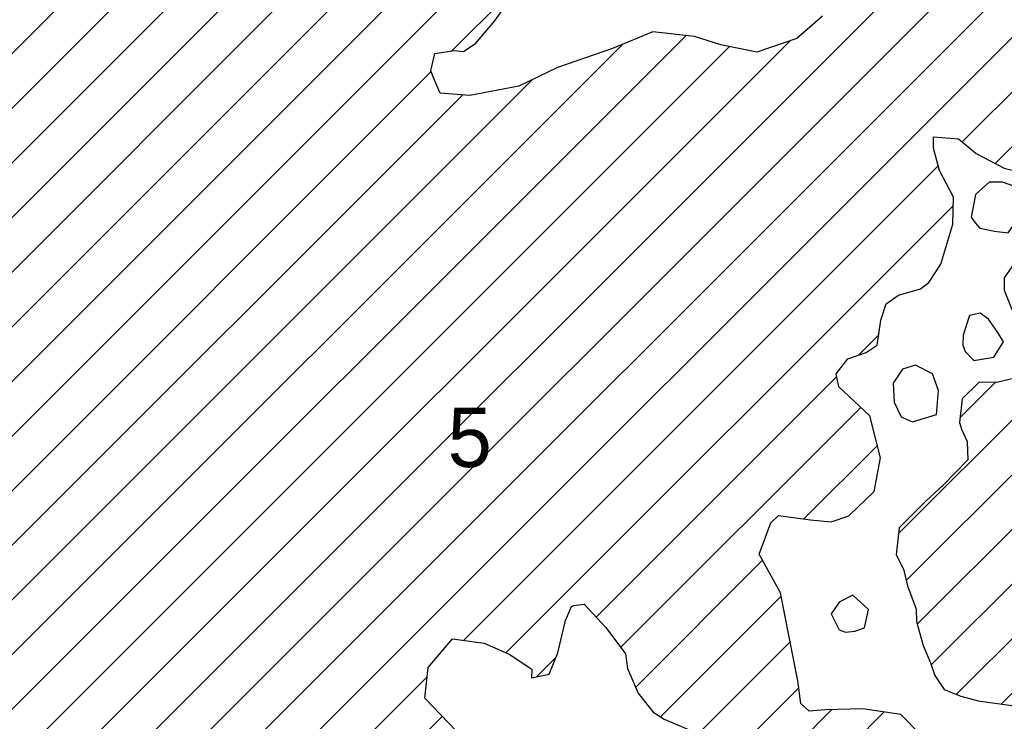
# Model space of a CAD drawing. Extents: x 192051 to 352051, y 710978 to 817615.
# Tile 74 of 85: x 288823 to 294130, y 787621 to 791404. Entities that reach past the tile are written whole.
import ezdxf
from ezdxf.enums import TextEntityAlignment as Align

# ---------------------------------------------------------------- set-up
doc = ezdxf.new("R2010")
doc.units = 0
doc.header["$LTSCALE"] = 800
doc.layers.get('0').update_dxf_attribs({"linetype": 'CONTINUOUS'})
for name, color, linetype in [('TEXT', 7, 'CONTINUOUS'), ('WETDBA', 11, 'CONTINUOUS'), ('WETFILL', 12, 'CONTINUOUS')]:
    doc.layers.add(name, color=color, linetype=linetype)

# ---------------------------------------------------------------- blocks, each defined once
blk = doc.blocks.new('*X')
at = {"color": 0}
for p, q in [((285193.4, 787634.3), (291542, 793982.9)), ((285074.5, 782800.4), (295512.1, 793238)), ((294081.2, 790628.3), (296697, 793244.1)), ((285253.3, 782684.5), (295750.8, 793182.1)), ((285412.9, 782549.4), (295933.8, 793070.3)), ((293902.9, 790744.8), (296198.2, 793040.1)), ((285483.8, 787630), (290211.6, 792357.9)), ((284895.7, 782916.3), (294315.2, 792335.9)), ((280543.2, 781216), (291434.1, 792106.8)), ((293560, 788633.7), (296921.4, 791995.2)), ((279892.2, 780859.7), (290882.4, 791849.9)), ((285694.3, 787545.8), (290012.4, 791864)), ((280831.4, 781209.5), (291408.9, 791787)), ((293600.4, 788379.5), (297037.4, 791816.5)), ((281961.3, 783518.2), (290127.1, 791684)), ((291152.3, 791235.7), (291593.1, 791676.5)), ((293660.7, 788145.1), (297203.3, 791687.6)), ((293735.7, 787925.4), (297359, 791548.6)), ((281859.9, 783122.1), (290232.1, 791494.2)), ((293871, 787766), (297505, 791400)), ((283771.8, 782676.5), (292414.2, 791318.9)), ((284728.6, 783043.9), (292975.1, 791290.3)), ((283501, 782700.3), (292073.3, 791272.7)), ((284531.7, 783141.7), (292649, 791259)), ((280217.1, 779711.2), (291587.2, 791081.2)), ((281001.6, 781085), (291040.5, 791123.9)), ((280651.4, 780440.1), (291209.2, 790997.9)), ((291215.7, 788057.6), (293773.5, 790615.4)), ((291443.2, 787990.3), (293855.3, 790402.5)), ((293343, 789595.4), (293452.5, 789705)), ((291930.3, 788182.8), (293226.9, 789479.4)), ((293891.4, 789259.9), (294081.6, 789450)), ((292061.8, 788019.6), (293355.6, 789313.4)), ((293049.3, 788712.4), (293445.6, 789108.7)), ((294113.6, 787713.9), (295075.5, 788675.8)), ((292142.7, 787805.8), (292826.5, 788489.6)), ((292277, 787645.4), (292927.4, 788295.8)), ((292480.5, 787554.3), (292975.9, 788049.7)), ((291608.2, 787860.7), (291712, 787964.5)), ((285537.8, 782379.7), (291018.8, 787860.7)), ((292767.2, 787546.2), (293022.4, 787801.4)), ((292927.8, 787412.2), (293200, 787684.4)), ((285506, 782053.1), (291100.1, 787647.2)), ((292911.9, 787101.6), (293481.8, 787671.5))]:
    blk.add_line(p, q, dxfattribs=at)

msp = doc.modelspace()

# ---------------------------------------------------------------- linework, layer by layer
at = {"layer": 'WETDBA', "color": 0}
for points in [[(293149.1, 791422.3), (293011.1, 791302.5), (292795.5, 791229.7), (292601.7, 791268.5), (292459.4, 791313.8), (292234.3, 791339.1), (292017.5, 791249.6), (291722, 791146.5), (291512.8, 791045.2), (291249.1, 790994.5), (291088.8, 791008.3), (291054.3, 791087.5), (291038.8, 791128.6), (291059.9, 791222), (291166.4, 791237.8), (291214.5, 791233.2), (291281.1, 791277.4), (291381.5, 791397), (291451.4, 791493.4)], [(293674.3, 787553.8), (293572.8, 787658.4), (293366.5, 787688.1), (293163.8, 787683.6), (293078.2, 787676.2), (293033.4, 787716.4), (293017.5, 787838.9), (292923.9, 788313.5), (292808.7, 788521.8), (292872, 788690.7), (292912.2, 788729.9), (293085.7, 788707.8), (293197.2, 788696.5), (293291.1, 788729), (293428.3, 788859.9), (293463, 789041.1), (293404.8, 789267.2), (293238.2, 789423.8), (293224, 789494.1), (293285.5, 789575.9), (293385, 789609.8), (293444.7, 789649.1), (293463.5, 789783.6), (293493.1, 789872.2), (293559.7, 789919.2), (293677.9, 789952.5), (293722.3, 789987.5), (293788, 790086), (293852.4, 790300.9), (293856.6, 790447.9), (293780, 790591.7), (293747.4, 790710.6), (293748.5, 790772.6), (293882.9, 790761.4), (293978.7, 790681.8), (294128.2, 790603.8), (294251.6, 790572.4)], [(294223.7, 790148.8), (294128.3, 790012.5), (294128.6, 789944.9), (294171.6, 789838.6)], [(294216.5, 789478), (294096.2, 789450.3), (293992.4, 789448.4), (293903, 789360.2), (293888.3, 789232.6), (293898.2, 789196.5), (293929.9, 789129.1), (293933.1, 789031.6), (293800.8, 788893.7), (293708.6, 788809), (293563.7, 788664.8), (293546.3, 788518.5), (293586.4, 788440.7), (293607, 788350.9), (293654.3, 788225.1), (293656.7, 788159.6), (293692.2, 788030.2), (293732.3, 787935.7), (293754.9, 787867.6), (293805.4, 787791.9), (293896.2, 787756.1), (293989.6, 787731.5), (294170.1, 787705.9)], [(291175.2, 787569.5), (291005.8, 787744.8), (291024.5, 787910.7), (291154.7, 788066), (291326.1, 788042.4), (291460.8, 787982.5), (291583.1, 787902.3), (291581.9, 787854.9), (291675.9, 787875.6), (291722.7, 787990.7), (291764.3, 788164.3), (291796, 788240.4), (291807.8, 788244.6), (291864.2, 788253.3), (291982.5, 788127.1), (292087, 787985.5), (292098.5, 787906.2), (292156.9, 787773.4), (292235.4, 787672.8), (292296.2, 787632.7), (292495.1, 787548)]]:
    msp.add_lwpolyline(points, dxfattribs=at)
for points in [[(294150.8, 790254.3), (294215.8, 790347.9), (294228.5, 790446.2), (294186.5, 790505.2), (294120.2, 790528.5), (294048.5, 790527.5), (293974.2, 790461.7), (293951.2, 790339.7), (293972.9, 790309.1), (293998.1, 790280.7), (294077.6, 790263.7)], [(294073.9, 789583.9), (294124.4, 789667.7), (294095.6, 789717), (294043.7, 789789.2), (293999.6, 789822.4), (293942.6, 789808.2), (293907.6, 789702.9), (293905.8, 789649.9), (293918.5, 789615.2), (293966.1, 789566.6)], [(293763.4, 789275.9), (293774.6, 789404.8), (293742.1, 789495.2), (293650.7, 789540.7), (293581.1, 789519.5), (293530, 789443.3), (293535.3, 789341), (293574, 789262.5), (293635.5, 789234.9)], [(293376.9, 788124.8), (293398, 788223.1), (293313.3, 788300.7), (293239.7, 788262.8), (293196.8, 788199.9), (293239, 788113.7), (293273.9, 788101.3), (293323.3, 788107.2)]]:
    msp.add_lwpolyline(points, close=True, dxfattribs=at)

# ---------------------------------------------------------------- block references
at = {"layer": 'WETFILL', "color": 0}
msp.add_blockref('*X', (0, 0), dxfattribs=at)
msp.add_blockref('*X', (0, 0), dxfattribs=at)
msp.add_blockref('*X', (0, 0), dxfattribs=at)
msp.add_blockref('*X', (0, 0), dxfattribs=at)
msp.add_blockref('*X', (0, 0), dxfattribs=at)
msp.add_blockref('*X', (0, 0), dxfattribs=at)
msp.add_blockref('*X', (0, 0), dxfattribs=at)
msp.add_blockref('*X', (0, 0), dxfattribs=at)
msp.add_blockref('*X', (0, 0), dxfattribs=at)
msp.add_blockref('*X', (0, 0), dxfattribs=at)
msp.add_blockref('*X', (0, 0), dxfattribs=at)
msp.add_blockref('*X', (0, 0), dxfattribs=at)
msp.add_blockref('*X', (0, 0), dxfattribs=at)
msp.add_blockref('*X', (0, 0), dxfattribs=at)
msp.add_blockref('*X', (0, 0), dxfattribs=at)
msp.add_blockref('*X', (0, 0), dxfattribs=at)
msp.add_blockref('*X', (0, 0), dxfattribs=at)
msp.add_blockref('*X', (0, 0), dxfattribs=at)
msp.add_blockref('*X', (0, 0), dxfattribs=at)
msp.add_blockref('*X', (0, 0), dxfattribs=at)
msp.add_blockref('*X', (0, 0), dxfattribs=at)
msp.add_blockref('*X', (0, 0), dxfattribs=at)
msp.add_blockref('*X', (0, 0), dxfattribs=at)
msp.add_blockref('*X', (0, 0), dxfattribs=at)
msp.add_blockref('*X', (0, 0), dxfattribs=at)
msp.add_blockref('*X', (0, 0), dxfattribs=at)
msp.add_blockref('*X', (0, 0), dxfattribs=at)
msp.add_blockref('*X', (0, 0), dxfattribs=at)
msp.add_blockref('*X', (0, 0), dxfattribs=at)
msp.add_blockref('*X', (0, 0), dxfattribs=at)
msp.add_blockref('*X', (0, 0), dxfattribs=at)
msp.add_blockref('*X', (0, 0), dxfattribs=at)
msp.add_blockref('*X', (0, 0), dxfattribs=at)
msp.add_blockref('*X', (0, 0), dxfattribs=at)
msp.add_blockref('*X', (0, 0), dxfattribs=at)
msp.add_blockref('*X', (0, 0), dxfattribs=at)
msp.add_blockref('*X', (0, 0), dxfattribs=at)
msp.add_blockref('*X', (0, 0), dxfattribs=at)
msp.add_blockref('*X', (0, 0), dxfattribs=at)
msp.add_blockref('*X', (0, 0), dxfattribs=at)
msp.add_blockref('*X', (0, 0), dxfattribs=at)
msp.add_blockref('*X', (0, 0), dxfattribs=at)
msp.add_blockref('*X', (0, 0), dxfattribs=at)
msp.add_blockref('*X', (0, 0), dxfattribs=at)
msp.add_blockref('*X', (0, 0), dxfattribs=at)
msp.add_blockref('*X', (0, 0), dxfattribs=at)
msp.add_blockref('*X', (0, 0), dxfattribs=at)
msp.add_blockref('*X', (0, 0), dxfattribs=at)
msp.add_blockref('*X', (0, 0), dxfattribs=at)
msp.add_blockref('*X', (0, 0), dxfattribs=at)
msp.add_blockref('*X', (0, 0), dxfattribs=at)
msp.add_blockref('*X', (0, 0), dxfattribs=at)
msp.add_blockref('*X', (0, 0), dxfattribs=at)
msp.add_blockref('*X', (0, 0), dxfattribs=at)
msp.add_blockref('*X', (0, 0), dxfattribs=at)
msp.add_blockref('*X', (0, 0), dxfattribs=at)
msp.add_blockref('*X', (0, 0), dxfattribs=at)
msp.add_blockref('*X', (0, 0), dxfattribs=at)
msp.add_blockref('*X', (0, 0), dxfattribs=at)
msp.add_blockref('*X', (0, 0), dxfattribs=at)
msp.add_blockref('*X', (0, 0), dxfattribs=at)
msp.add_blockref('*X', (0, 0), dxfattribs=at)
msp.add_blockref('*X', (0, 0), dxfattribs=at)
msp.add_blockref('*X', (0, 0), dxfattribs=at)
msp.add_blockref('*X', (0, 0), dxfattribs=at)
msp.add_blockref('*X', (0, 0), dxfattribs=at)
msp.add_blockref('*X', (0, 0), dxfattribs=at)
msp.add_blockref('*X', (0, 0), dxfattribs=at)
msp.add_blockref('*X', (0, 0), dxfattribs=at)
msp.add_blockref('*X', (0, 0), dxfattribs=at)
msp.add_blockref('*X', (0, 0), dxfattribs=at)
msp.add_blockref('*X', (0, 0), dxfattribs=at)
msp.add_blockref('*X', (0, 0), dxfattribs=at)
msp.add_blockref('*X', (0, 0), dxfattribs=at)
msp.add_blockref('*X', (0, 0), dxfattribs=at)
msp.add_blockref('*X', (0, 0), dxfattribs=at)
msp.add_blockref('*X', (0, 0), dxfattribs=at)
msp.add_blockref('*X', (0, 0), dxfattribs=at)
msp.add_blockref('*X', (0, 0), dxfattribs=at)
msp.add_blockref('*X', (0, 0), dxfattribs=at)
msp.add_blockref('*X', (0, 0), dxfattribs=at)
msp.add_blockref('*X', (0, 0), dxfattribs=at)
msp.add_blockref('*X', (0, 0), dxfattribs=at)
msp.add_blockref('*X', (0, 0), dxfattribs=at)
msp.add_blockref('*X', (0, 0), dxfattribs=at)
msp.add_blockref('*X', (0, 0), dxfattribs=at)
msp.add_blockref('*X', (0, 0), dxfattribs=at)
msp.add_blockref('*X', (0, 0), dxfattribs=at)
msp.add_blockref('*X', (0, 0), dxfattribs=at)
msp.add_blockref('*X', (0, 0), dxfattribs=at)
msp.add_blockref('*X', (0, 0), dxfattribs=at)
msp.add_blockref('*X', (0, 0), dxfattribs=at)
msp.add_blockref('*X', (0, 0), dxfattribs=at)
msp.add_blockref('*X', (0, 0), dxfattribs=at)
msp.add_blockref('*X', (0, 0), dxfattribs=at)
msp.add_blockref('*X', (0, 0), dxfattribs=at)
msp.add_blockref('*X', (0, 0), dxfattribs=at)
msp.add_blockref('*X', (0, 0), dxfattribs=at)
msp.add_blockref('*X', (0, 0), dxfattribs=at)
msp.add_blockref('*X', (0, 0), dxfattribs=at)

# ---------------------------------------------------------------- texts
at = {"layer": 'TEXT', "color": 0}
msp.add_text('5', height=320, dxfattribs=at).set_placement((291248.6, 788992), align=Align.CENTER)

doc.saveas('drawing.dxf')
